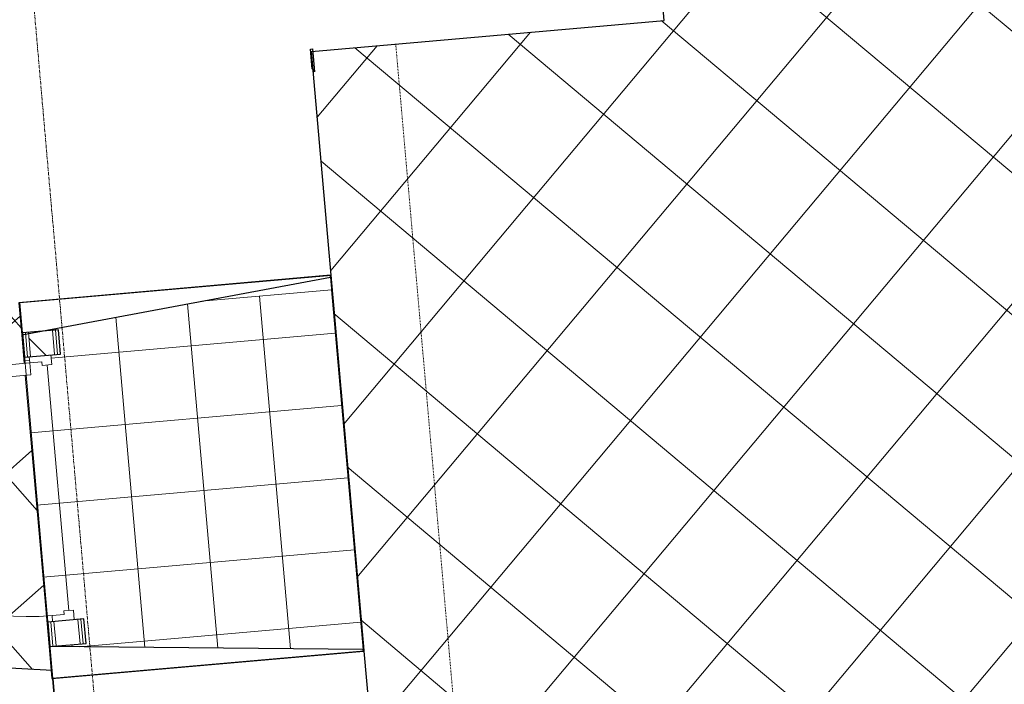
# Model space of a CAD drawing. Header units: millimetres. Extents: x 853417 to 929373, y -433185 to -369260.
# Tile 176 of 228: x 906541 to 910617, y -386906 to -384155. Entities that reach past the tile are written whole.
import ezdxf

# ---------------------------------------------------------------- set-up
doc = ezdxf.new("R2010")
doc.units = ezdxf.units.MM
doc.linetypes.add('Dash', pattern=[6.35, 3.175, -3.175])
doc.linetypes.add('Grid Line', pattern=[22.225, 12.7, -3.175, 3.175, -3.175])
for name, color, linetype, lineweight in [('KOKO-DOOR', 7, 'Continuous', 9), ('KOKO-FLOR', 7, 'Continuous', 9), ('KOKO-FLOR-HDLN', 7, 'Dash', 9), ('KOKO-FLOR-PATT', 7, 'Continuous', 9), ('KOKO-GRID', 7, 'Continuous', 9), ('KOKO-ROOF', 7, 'Continuous', 9), ('KOKO-WALL', 7, 'Continuous', 9), ('KOKO-WALL-PATT', 7, 'Continuous', 25), ('KOKO_WALL', 7, 'Continuous', 9)]:
    doc.layers.add(name, color=color, linetype=linetype, lineweight=lineweight)

# ---------------------------------------------------------------- blocks, each defined once
blk = doc.blocks.new('Ol_olev sisesein 37 - SS-01-1158636-1 korrus_SA_kunstihanke plaan')
at = {"layer": 'KOKO-WALL', "lineweight": 25}
for p, q in [((415398.7, 895254.6), (415345.8, 893955.2)), ((415406.3, 895255), (415398.7, 895254.6)), ((415478.7, 893962.6), (415406.3, 895255)), ((413854.4, 895167.9), (413846.8, 895167.5)), ((413846.8, 895167.5), (413919.5, 893875.1)), ((414052.4, 893882.6), (413854.4, 895167.9)), ((415345.8, 893955.2), (415478.7, 893962.6)), ((413919.5, 893875.1), (414052.4, 893882.6))]:
    blk.add_line(p, q, dxfattribs=at)
blk = doc.blocks.new('Ol_olev välissein 5 - VS-02-2537239-1 korrus_SA_kunstihanke plaan')
at = {"layer": 'KOKO-WALL', "lineweight": 25}
for p, q in [((416167.1, 894004.9), (415385.2, 893960.9)), ((415385.2, 893960.9), (415257.3, 892518.3))]:
    blk.add_line(p, q, dxfattribs=at)
blk = doc.blocks.new('Ol_olev sisesein 23 - SS-01-3936557-1 korrus_SA_kunstihanke plaan')
at = {"layer": 'KOKO-WALL', "lineweight": 25}
for p, q in [((412776.4, 896578.5), (411770.5, 896527.2)), ((412858.5, 895115.4), (412776.4, 896578.5)), ((416378.3, 895313), (415346.3, 895255)), ((415346.3, 895255), (415419, 893962.8)), ((413786.8, 895167.5), (412858.5, 895115.4)), ((413859.5, 893875.1), (413786.8, 895167.5)), ((415419, 893962.8), (416550.2, 894026.4))]:
    blk.add_line(p, q, dxfattribs=at)
blk = doc.blocks.new('arch Door-Void_Open-instanceLOD 100 - 0762 x 2032mm-1158533-1 korrus_SA_kunstihanke plaan')
at = {"layer": 'KOKO-DOOR'}
for p, q in [((781, 647.1), (-781, 647.1)), ((781, -647.1), (-780.9, -647.1))]:
    blk.add_line(p, q, dxfattribs=at)
blk = doc.blocks.new('KOKO_Single - 1100 x 2100mm EI30 klaas-4733019-1 korrus_SA_kunstihanke plaan')
at = {"layer": 'KOKO-DOOR'}
for p, q in [((525, 1105), (475, 1105)), ((475, 1105), (475, 55)), ((525, 55), (525, 1105)), ((475, 955), (525, 955)), ((494, 955), (494, 205)), ((506, 205), (506, 955)), ((479, 205), (525, 205)), ((-525, 55), (-550, 55)), ((-525, 5), (-525, 55)), ((475, 55), (525, 55)), ((550, 55), (525, 55)), ((525, 55), (525, 5)), ((-510, 5), (-525, 5)), ((-510, -35), (-510, 5)), ((525, 5), (510, 5)), ((510, 5), (510, -35)), ((-550, -35), (-510, -35)), ((510, -35), (550, -35))]:
    blk.add_line(p, q, dxfattribs=at)
blk.add_arc((525, 55), 1050, 90, 180, dxfattribs=at)
blk = doc.blocks.new('eeldatavad põrandakanalid - eeldatavad põrandakanalid-5062723-1 korrus_SA_kunstihanke plaan')
at = {"layer": 'KOKO-FLOR-HDLN'}
for p, q in [((419146.5, 895818.9), (412838.9, 895464.8)), ((415346.3, 895255), (413786.8, 895167.5))]:
    blk.add_line(p, q, dxfattribs=at)

msp = doc.modelspace()

# ---------------------------------------------------------------- hatches: boundary and pattern name
at = {"layer": 'KOKO-FLOR-PATT', "true_color": 0x800000}
h = msp.add_hatch(dxfattribs=at)
h.set_pattern_fill('FP_80', color=16, style=0, pattern_type=2)
h.set_pattern_definition([(320.029, (910448.2, -386970.7), (289.08, 344.866), []), (50.029, (910448.2, -386970.7), (-344.866, 289.08), [])])
h.paths.add_polyline_path([(908301.6, -390562.5), (908302.5, -390562.5), (908301.9, -390562.1)], flags=0)
h.paths.add_polyline_path([(908304.9, -390562.3), (908318.8, -390561), (908315.9, -390538.5), (908308.1, -390551.6)], flags=0)
h.paths.add_polyline_path([(908327.7, -390560.3), (910743.1, -390347.7), (910744.9, -390357.5), (911782.9, -390262.6), (911781.7, -390249.1), (913146.4, -390128), (913136.2, -390013.5), (912320.5, -390088.1), (912316, -390038.3), (913131.8, -389963.6), (912684.5, -384931.8), (911855.7, -385007.6), (911851.2, -384957.8), (912679.9, -384880.4), (912677.9, -384857.1), (912675.4, -384856.8), (912584.3, -383861.2), (912584.3, -383860.9), (910259.4, -384065.5), (910193.9, -383274), (909142.4, -383361), (909208.4, -384158), (907753.7, -384286.5), (907761.4, -384370.4), (907755.5, -384364.6), (907830.1, -385212.7), (907826.8, -385213), (907963.7, -386768.9), (907967.1, -386768.6), (908167.2, -389042.9), (908234.1, -389056.4), (908360.8, -390462.7), (908324.7, -390527.5), (908325.3, -390534.6)], flags=0)
h = msp.add_hatch(dxfattribs=at)
h.set_pattern_fill('FP_54', color=16, style=0, pattern_type=2)
h.set_pattern_definition([(41.429, (903344.1, -385203.14), (-297.76, 337.4), []), (131.429, (903344.1, -385203.14), (-337.4, -297.76), [])])
h.paths.add_polyline_path([(905022.5, -387251.8), (905024.3, -387241.5), (905063.6, -387241.5), (905228.9, -386766.3), (906671.3, -386848.3), (906563.8, -385627.5), (905541.2, -385717.6), (905536.8, -385667.8), (906559.3, -385575.6), (906437.5, -384193.8), (904477.2, -384070.7), (904488.7, -383886.9), (903665.4, -383835.5), (903616, -384607.9), (903568.2, -384605), (903615.5, -383832.4), (903590.5, -383830.8), (903578.6, -384015.4), (902468, -383946.1), (902476.8, -383806), (901395.3, -383731.9), (901385.2, -383878.6), (900578.3, -383828.2), (900590.6, -383649.1), (899716.9, -383589.3), (899665.3, -384342.5), (899615.4, -384339.1), (899667, -383585.8), (899592.9, -383580.8), (899580.2, -383765.9), (897648.1, -383645.4), (897625.8, -383722), (897433.1, -383715.8), (897418.1, -383959.8), (898384.4, -384014.7), (898381.9, -384059.7), (897415.3, -384004.8), (897298.4, -385911.2), (898273.5, -385966.6), (898271, -386011.5), (897295.7, -385956.1), (897292.9, -386037.3), (897284, -386195.3), (897521.3, -386208.8), (897525.5, -386328.7), (898836.4, -386403.1), (898838.4, -386413.7), (900894.9, -386530.5), (900898.5, -386520.3), (903171.4, -386649.4), (903267.6, -387153), (903323.6, -387155.8), (903323.6, -387166.3), (905017.6, -387251.6)], flags=0)
h = msp.add_hatch(dxfattribs=at)
h.set_pattern_fill('FP_79', color=16, style=0, pattern_type=2)
h.set_pattern_definition([(5.035, (907302.74, -386103.36), (-26.33, 298.84), []), (95.035, (907302.74, -386103.36), (-298.84, -26.33), [])])
h.paths.add_polyline_path([(907963.7, -386768.9), (907963.7, -386768.6), (907830.1, -385272.8), (907294.8, -385320), (906626.4, -385444.7), (906701.3, -385440.3), (906710, -385539.3), (906670.2, -385542.8), (906672.3, -385582.8), (906633.9, -385586.2), (906632.5, -385571.2), (906582.7, -385575.6), (906587.1, -385625.4), (906563.8, -385627.5), (906662.7, -386749.7), (907963, -386761.3), (907963.7, -386768.6)], flags=0)
h.paths.add_polyline_path([(906666.1, -386749.4), (906657.2, -386648.2), (906677.1, -386646), (906677.1, -386621.4), (906724.7, -386617.2), (906724.7, -386602.1), (906763.2, -386598.7), (906766.7, -386638.6), (906806.7, -386636.2), (906815.5, -386736.2), (906669.6, -386749.1)], flags=0)
h.paths.add_polyline_path([(906559.5, -385577.7), (906582.7, -385575.6), (906580.5, -385550.7), (906560.6, -385552.5), (906551.7, -385458.7), (906549, -385459.2), (906559.3, -385575.6)], flags=0)
at = {"layer": 'KOKO-WALL-PATT', "lineweight": 9, "true_color": 0x787878}
h = msp.add_hatch(dxfattribs=at)
h.set_pattern_fill('FP_8', color=8, style=0, pattern_type=2)
h.set_pattern_definition([(45, (463824.66, -1284242.16), (-212.13203, 212.13203), []), (135, (463824.66, -1284242.16), (-212.13203, -212.13203), [])])
h.paths.add_polyline_path([(906691, -386747.2), (906790.6, -386738.4), (906781.7, -386637.3), (906682.1, -386646)], flags=0)
h.paths.add_polyline_path([(906585.5, -385550.3), (906685.1, -385541.5), (906676.2, -385440.3), (906576.6, -385449.1)], flags=0)

# ---------------------------------------------------------------- linework, layer by layer
at = {"layer": 'KOKO-FLOR'}
for p, q in [((907827.5, -385220.6), (907963, -386761.3)), ((907832, -385272.7), (907294.8, -385320)), ((907963, -386761.3), (907832, -385272.7)), ((906559.5, -385577.7), (906549, -385459.2)), ((906662.7, -386749.7), (906563.8, -385627.5))]:
    msp.add_line(p, q, dxfattribs=at)
at = {"layer": 'KOKO-GRID', "linetype": 'Grid Line'}
msp.add_line((909354.2, -415639), (905465, -371106.9), dxfattribs=at)
at = {"layer": 'KOKO-ROOF', "lineweight": 25}
for p, q in [((907743.9, -384276.9), (907752.8, -384276.1)), ((907751.4, -384358.8), (907743.9, -384276.9)), ((907752.8, -384276.1), (907761.4, -384370.4))]:
    msp.add_line(p, q, dxfattribs=at)
msp.add_open_spline([(907761.4, -384370.4), (907759.7, -384368.5), (907756.3, -384364.6), (907753, -384360.7), (907751.4, -384358.8)], degree=3, dxfattribs=at)
at = {"layer": 'KOKO-WALL', "lineweight": 25}
for p, q in [((906701.1, -385438.1), (906551.7, -385451.3)), ((906551.7, -385451.3), (906560.6, -385552.5)), ((906710, -385539.3), (906701.1, -385438.1)), ((906560.6, -385552.5), (906710, -385539.3)), ((906806.6, -386635.1), (906657.2, -386648.2)), ((906815.5, -386736.2), (906806.6, -386635.1)), ((906657.2, -386648.2), (906666.1, -386749.4)), ((906666.1, -386749.4), (906815.5, -386736.2))]:
    msp.add_line(p, q, dxfattribs=at)
at = {"layer": 'KOKO-WALL'}
for p, q in [((906573.1, -385551.4), (906564.2, -385450.2)), ((906585.5, -385550.3), (906576.6, -385449.1)), ((906685.1, -385541.5), (906676.2, -385440.3)), ((906697.6, -385540.4), (906688.7, -385439.2)), ((906678.5, -386748.3), (906669.6, -386647.1)), ((906691, -386747.2), (906682.1, -386646)), ((906790.6, -386738.4), (906781.7, -386637.3)), ((906803.1, -386737.3), (906794.1, -386636.2))]:
    msp.add_line(p, q, dxfattribs=at)

# ---------------------------------------------------------------- block references
at = {"layer": 'KOKO-DOOR'}
for name, p, rotation in [('arch Door-Void_Open-instanceLOD 100 - 0762 x 2032mm-1158533-1 korrus_SA_kunstihanke plaan', (907253.9, -386047.5), 95.0352739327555), ('KOKO_Single - 1100 x 2100mm EI30 klaas-4733019-1 korrus_SA_kunstihanke plaan', (906683.6, -386093.8), 95.03527393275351)]:
    msp.add_blockref(name, p, dxfattribs=dict(at, rotation=rotation))
at = {"layer": 'KOKO-FLOR', "rotation": 271.815909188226}
msp.add_blockref('eeldatavad põrandakanalid - eeldatavad põrandakanalid-5062723-1 korrus_SA_kunstihanke plaan', (0, 0), dxfattribs=at)
at = {"layer": 'KOKO_WALL', "rotation": 271.815909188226}
for name, p in [('Ol_olev välissein 5 - VS-02-2537239-1 korrus_SA_kunstihanke plaan', (0, 0)), ('Ol_olev sisesein 23 - SS-01-3936557-1 korrus_SA_kunstihanke plaan', (0, 0)), ('Ol_olev sisesein 37 - SS-01-1158636-1 korrus_SA_kunstihanke plaan', (-5.3, 59.7))]:
    msp.add_blockref(name, p, dxfattribs=at)

doc.saveas('drawing.dxf')
